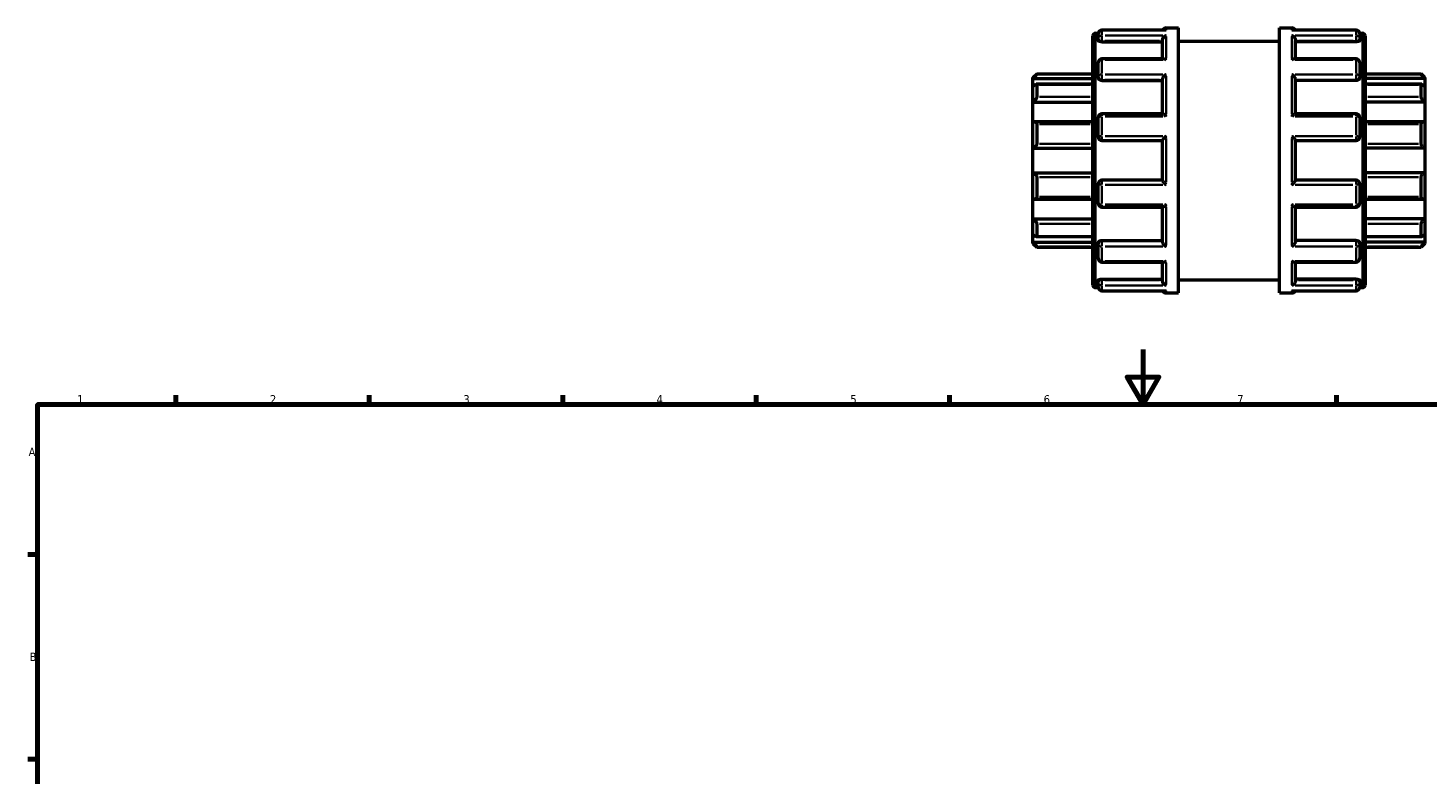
# Model space of a CAD drawing. Header units: millimetres. Extents: x 0 to 958, y -378 to 731.
# Tile 7 of 12: x 17 to 524, y 440 to 710. Entities that reach past the tile are written whole.
import ezdxf

# ---------------------------------------------------------------- set-up
doc = ezdxf.new("R2010")
doc.units = ezdxf.units.MM
for name, color, linetype, lineweight in [('Border (ANSI)', 7, 'Continuous', 70), ('Visible (ANSI)', 7, 'Continuous', 50), ('Visible Narrow (ANSI)', 7, 'Continuous', 35)]:
    doc.layers.add(name, color=color, linetype=linetype, lineweight=lineweight)
doc.styles.add('Note Text (ANSI)', font='tahoma.ttf')

# ---------------------------------------------------------------- blocks, each defined once
blk = doc.blocks.new('Borders Default Border')
at = {"layer": 'Border (ANSI)'}
for p, q in [((70.08, 574), (70.08, 577.45)), ((140.17, 574), (140.17, 577.45)), ((210.25, 574), (210.25, 577.45)), ((280.33, 574), (280.33, 577.45)), ((350.42, 574), (350.42, 577.45)), ((490.58, 574), (490.58, 577.45)), ((20, 519.75), (16.55, 519.75)), ((20, 445.5), (16.55, 445.5))]:
    blk.add_line(p, q, dxfattribs=at)
at = {"layer": 'Border (ANSI)', "flags": 128}
for points in [[(420.5, 594), (420.5, 574), (414.73, 584), (426.27, 584), (420.5, 574)], [(20, 20), (20, 574), (821, 574), (821, 20), (20, 20)]]:
    blk.add_lwpolyline(points, dxfattribs=at)
at = {"layer": 'Border (ANSI)', "char_height": 3.05, "attachment_point": 7, "style": 'Note Text (ANSI)'}
for s, insert in [('1', (34.35, 574.4)), ('2', (104.2, 574.4)), ('3', (174.26, 574.34)), ('4', (244.23, 574.4)), ('5', (314.48, 574.34)), ('6', (384.49, 574.34)), ('7', (454.6, 574.4)), ('A', (16.78, 555.35)), ('B', (17.15, 481.1))]:
    blk.add_mtext(s, dxfattribs=dict(at, insert=insert))

msp = doc.modelspace()

# ---------------------------------------------------------------- linework, layer by layer
at = {"layer": 'Visible (ANSI)'}
for p, q in [((428.839, 710.482), (433.323, 710.482)), ((433.323, 614.482), (433.323, 710.482)), ((469.923, 614.482), (469.923, 710.482)), ((469.923, 710.482), (474.408, 710.482)), ((402.323, 617.299), (402.323, 707.665)), ((403.22, 708.562), (404.26, 708.562)), ((404.243, 706.476), (404.243, 708.348)), ((404.243, 706.476), (404.243, 705.969)), ((428.596, 709.693), (405.589, 709.693)), ((405.589, 705.499), (427.493, 705.499)), ((427.493, 699.276), (427.493, 706.009)), ((433.323, 705.682), (469.923, 705.682)), ((497.658, 709.693), (474.651, 709.693)), ((475.753, 699.276), (475.753, 706.009)), ((497.658, 705.499), (475.753, 705.499)), ((498.986, 708.562), (500.026, 708.562)), ((499.003, 708.348), (499.003, 706.476)), ((499.003, 705.969), (499.003, 706.476)), ((500.923, 707.665), (500.923, 617.299)), ((404.243, 692.816), (404.243, 697.93)), ((427.973, 699.276), (405.589, 699.276)), ((497.658, 699.276), (475.273, 699.276)), ((499.003, 697.93), (499.003, 692.816)), ((380.623, 692.528), (381.969, 693.874)), ((380.623, 692.124), (380.623, 692.528)), ((380.623, 692.124), (402.323, 692.124)), ((380.623, 689.352), (380.623, 692.124)), ((402.323, 690.069), (381.805, 690.069)), ((381.969, 693.874), (381.969, 693.65)), ((381.969, 693.874), (402.323, 693.874)), ((381.969, 689.898), (381.969, 685.496)), ((404.243, 692.816), (404.243, 692.523)), ((405.589, 691.475), (427.493, 691.475)), ((427.493, 679.36), (427.493, 691.781)), ((475.753, 679.36), (475.753, 691.781)), ((497.658, 691.475), (475.753, 691.475)), ((499.003, 692.523), (499.003, 692.816)), ((500.923, 693.874), (521.278, 693.874)), ((522.623, 692.124), (500.923, 692.124)), ((521.441, 690.069), (500.923, 690.069)), ((521.278, 693.65), (521.278, 693.874)), ((522.623, 692.528), (521.278, 693.874)), ((521.278, 685.496), (521.278, 689.898)), ((522.623, 692.528), (522.623, 692.124)), ((522.623, 692.124), (522.623, 689.352)), ((380.623, 683.573), (380.623, 689.352)), ((522.623, 689.352), (522.623, 683.573)), ((380.623, 683.573), (402.323, 683.573)), ((380.623, 676.317), (380.623, 683.573)), ((522.623, 683.573), (500.923, 683.573)), ((522.623, 683.573), (522.623, 676.317)), ((380.623, 666.967), (380.623, 676.317)), ((402.323, 676.455), (381.213, 676.455)), ((381.969, 675.675), (381.969, 668.552)), ((404.243, 671.028), (404.243, 678.015)), ((427.576, 679.36), (405.589, 679.36)), ((497.658, 679.36), (475.67, 679.36)), ((499.003, 678.015), (499.003, 671.028)), ((522.034, 676.455), (500.923, 676.455)), ((521.278, 668.552), (521.278, 675.675)), ((522.623, 676.317), (522.623, 666.967)), ((405.589, 669.682), (427.493, 669.682)), ((427.493, 655.263), (427.493, 669.702)), ((475.753, 655.263), (475.753, 669.702)), ((475.753, 669.682), (497.658, 669.682)), ((380.623, 666.967), (402.323, 666.967)), ((380.623, 657.998), (380.623, 666.967)), ((522.623, 666.967), (500.923, 666.967)), ((522.623, 666.967), (522.623, 657.998)), ((380.623, 648.647), (380.623, 657.998)), ((380.623, 657.998), (402.323, 657.998)), ((381.969, 656.412), (381.969, 649.29)), ((427.493, 655.282), (405.589, 655.282)), ((497.658, 655.282), (475.753, 655.282)), ((522.623, 657.998), (500.923, 657.998)), ((521.278, 649.29), (521.278, 656.412)), ((522.623, 657.998), (522.623, 648.647)), ((404.243, 646.95), (404.243, 653.937)), ((499.003, 653.937), (499.003, 646.95)), ((380.623, 641.391), (380.623, 648.647)), ((381.213, 648.51), (402.323, 648.51)), ((405.589, 645.605), (427.576, 645.605)), ((427.493, 633.184), (427.493, 645.605)), ((475.67, 645.605), (497.658, 645.605)), ((475.753, 633.184), (475.753, 645.605)), ((500.923, 648.51), (522.034, 648.51)), ((522.623, 648.647), (522.623, 641.391)), ((380.623, 635.613), (380.623, 641.391)), ((380.623, 641.391), (402.323, 641.391)), ((381.969, 639.468), (381.969, 635.066)), ((522.623, 641.391), (500.923, 641.391)), ((521.278, 635.066), (521.278, 639.468)), ((522.623, 641.391), (522.623, 635.613)), ((380.623, 632.841), (380.623, 635.613)), ((381.805, 634.896), (402.323, 634.896)), ((500.923, 634.896), (521.441, 634.896)), ((522.623, 635.613), (522.623, 632.841)), ((380.623, 632.436), (380.623, 632.841)), ((380.623, 632.841), (402.323, 632.841)), ((380.623, 632.436), (381.969, 631.091)), ((381.969, 631.315), (381.969, 631.091)), ((381.969, 631.091), (402.323, 631.091)), ((404.243, 632.441), (404.243, 632.149)), ((404.243, 627.034), (404.243, 632.149)), ((405.589, 633.49), (427.493, 633.49)), ((497.658, 633.49), (475.753, 633.49)), ((499.003, 632.149), (499.003, 632.441)), ((499.003, 632.149), (499.003, 627.034)), ((522.623, 632.841), (500.923, 632.841)), ((500.923, 631.091), (521.278, 631.091)), ((522.623, 632.436), (521.278, 631.091)), ((521.278, 631.091), (521.278, 631.315)), ((522.623, 632.841), (522.623, 632.436)), ((405.589, 625.689), (427.973, 625.689)), ((427.493, 618.955), (427.493, 625.689)), ((475.273, 625.689), (497.658, 625.689)), ((475.753, 618.955), (475.753, 625.689)), ((404.243, 618.995), (404.243, 618.489)), ((405.589, 619.466), (427.493, 619.466)), ((433.323, 619.282), (469.923, 619.282)), ((497.658, 619.466), (475.753, 619.466)), ((499.003, 618.489), (499.003, 618.995)), ((403.22, 616.402), (404.26, 616.402)), ((404.243, 616.617), (404.243, 618.489)), ((405.589, 615.272), (428.596, 615.272)), ((428.839, 614.482), (433.323, 614.482)), ((469.923, 614.482), (474.408, 614.482)), ((474.651, 615.272), (497.658, 615.272)), ((498.986, 616.402), (500.026, 616.402)), ((499.003, 618.489), (499.003, 616.617))]:
    msp.add_line(p, q, dxfattribs=at)
for centre, radius, start, end in [((428.839, 709.137), 1.345, 90, 155.58536), ((474.408, 709.137), 1.345, 24.41464, 90), ((403.22, 707.665), 0.897, 90, 180), ((405.589, 708.348), 1.345, 90, 180), ((497.658, 708.348), 1.345, 0, 90), ((500.026, 707.665), 0.897, 0, 90), ((405.589, 697.93), 1.345, 90, 180), ((497.658, 697.93), 1.345, 0, 90), ((405.589, 678.015), 1.345, 90, 180), ((497.658, 678.015), 1.345, 0, 90), ((405.589, 671.028), 1.345, 180, 270), ((497.658, 671.028), 1.345, 270, 0), ((405.589, 653.937), 1.345, 90, 180), ((497.658, 653.937), 1.345, 0, 90), ((405.589, 646.95), 1.345, 180, 270), ((497.658, 646.95), 1.345, 270, 0), ((405.589, 627.034), 1.345, 180, 270), ((497.658, 627.034), 1.345, 270, 0), ((403.22, 617.299), 0.897, 180, 270), ((405.589, 616.617), 1.345, 180, 270), ((428.839, 615.828), 1.345, 204.41464, 270), ((474.408, 615.828), 1.345, 270, 335.58536), ((497.658, 616.617), 1.345, 270, 0), ((500.026, 617.299), 0.897, 270, 0)]:
    msp.add_arc(centre, radius, start, end, dxfattribs=at)
for points, knots in [([(405.589, 705.499), (405.42, 705.499), (405.24, 705.511), (404.91, 705.56), (404.759, 705.597), (404.519, 705.682), (404.415, 705.736), (404.277, 705.851), (404.243, 705.912), (404.243, 705.969)], [0, 0, 0, 0, 0.05062347, 0.05062347, 0.10124694, 0.10124694, 0.15275812, 0.15275812, 0.20426931, 0.20426931, 0.20426931, 0.20426931]), ([(427.493, 706.009), (427.493, 706.128), (427.511, 706.249), (427.582, 706.51), (427.638, 706.644), (427.798, 706.935), (427.91, 707.084), (428.15, 707.337), (428.279, 707.445), (428.548, 707.623), (428.691, 707.694), (428.835, 707.743), (428.837, 707.744), (428.839, 707.744)], [0, 0, 0, 0, 0.03782508, 0.03782508, 0.08121526, 0.08121526, 0.13901375, 0.13901375, 0.19629094, 0.19629094, 0.25644089, 0.25644089, 0.2571724, 0.2571724, 0.2571724, 0.2571724]), ([(428.839, 709.67), (428.837, 709.671), (428.835, 709.671), (428.754, 709.686), (428.674, 709.693), (428.596, 709.693)], [-0.00073855, -0.00073855, -0.00073855, -0.00073855, 0, 0, 0.033907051, 0.033907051, 0.033907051, 0.033907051]), ([(474.651, 709.693), (474.572, 709.693), (474.492, 709.686), (474.411, 709.671), (474.41, 709.671), (474.408, 709.67)], [0.222858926, 0.222858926, 0.222858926, 0.222858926, 0.256440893, 0.256440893, 0.257172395, 0.257172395, 0.257172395, 0.257172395]), ([(474.408, 707.744), (474.41, 707.744), (474.411, 707.743), (474.553, 707.695), (474.694, 707.625), (474.96, 707.451), (475.087, 707.346), (475.327, 707.095), (475.441, 706.947), (475.603, 706.655), (475.661, 706.52), (475.734, 706.259), (475.752, 706.137), (475.753, 706.015), (475.753, 706.012), (475.753, 706.009)], [-0.00073855, -0.00073855, -0.00073855, -0.00073855, 0, 0, 0.05978216, 0.05978216, 0.116791, 0.116791, 0.17564226, 0.17564226, 0.21970399, 0.21970399, 0.25793201, 0.25793201, 0.25889976, 0.25889976, 0.25889976, 0.25889976]), ([(499.003, 705.969), (499.003, 705.912), (498.97, 705.851), (498.832, 705.736), (498.727, 705.682), (498.488, 705.597), (498.337, 705.56), (498.007, 705.511), (497.827, 705.499), (497.658, 705.499)], [0.20476676, 0.20476676, 0.20476676, 0.20476676, 0.25627794, 0.25627794, 0.30778913, 0.30778913, 0.3584126, 0.3584126, 0.40903606, 0.40903606, 0.40903606, 0.40903606]), ([(428.839, 698.952), (428.837, 698.954), (428.835, 698.955), (428.694, 699.048), (428.553, 699.123), (428.287, 699.229), (428.16, 699.263), (428.019, 699.275), (427.996, 699.276), (427.973, 699.276)], [-0.00073855, -0.00073855, -0.00073855, -0.00073855, 0, 0, 0.05978216, 0.05978216, 0.116791, 0.116791, 0.12791947, 0.12791947, 0.12791947, 0.12791947]), ([(475.273, 699.276), (475.254, 699.276), (475.235, 699.275), (475.097, 699.265), (474.968, 699.232), (474.698, 699.125), (474.555, 699.049), (474.411, 698.955), (474.41, 698.954), (474.408, 698.952)], [0.1297437, 0.1297437, 0.1297437, 0.1297437, 0.13901375, 0.13901375, 0.19629094, 0.19629094, 0.25644089, 0.25644089, 0.2571724, 0.2571724, 0.2571724, 0.2571724]), ([(381.969, 693.65), (381.969, 693.638), (381.959, 693.617), (381.92, 693.554), (381.891, 693.514), (381.782, 693.371), (381.678, 693.246), (381.435, 692.969), (381.274, 692.793), (380.946, 692.447), (380.779, 692.278), (380.623, 692.124)], [0.25368566, 0.25368566, 0.25368566, 0.25368566, 0.28229614, 0.28229614, 0.31090662, 0.31090662, 0.36812759, 0.36812759, 0.43774945, 0.43774945, 0.5031309, 0.5031309, 0.5031309, 0.5031309]), ([(380.623, 689.352), (380.779, 689.49), (380.946, 689.625), (381.274, 689.858), (381.435, 689.953), (381.678, 690.055), (381.782, 690.079), (381.891, 690.056), (381.92, 690.038), (381.959, 689.982), (381.969, 689.945), (381.969, 689.898)], [0.48373595, 0.48373595, 0.48373595, 0.48373595, 0.5491174, 0.5491174, 0.61873927, 0.61873927, 0.67596023, 0.67596023, 0.70457072, 0.70457072, 0.7331812, 0.7331812, 0.7331812, 0.7331812]), ([(405.589, 691.475), (405.42, 691.475), (405.24, 691.501), (404.91, 691.609), (404.759, 691.689), (404.519, 691.876), (404.415, 691.995), (404.277, 692.253), (404.243, 692.393), (404.243, 692.523)], [0, 0, 0, 0, 0.05062347, 0.05062347, 0.10124694, 0.10124694, 0.15275812, 0.15275812, 0.20426931, 0.20426931, 0.20426931, 0.20426931]), ([(427.493, 691.781), (427.493, 691.861), (427.511, 691.954), (427.582, 692.169), (427.638, 692.291), (427.798, 692.576), (427.91, 692.737), (428.15, 693.04), (428.279, 693.183), (428.548, 693.451), (428.691, 693.576), (428.835, 693.688), (428.837, 693.689), (428.839, 693.69)], [0, 0, 0, 0, 0.03782508, 0.03782508, 0.08121526, 0.08121526, 0.13901375, 0.13901375, 0.19629094, 0.19629094, 0.25644089, 0.25644089, 0.2571724, 0.2571724, 0.2571724, 0.2571724]), ([(474.408, 693.69), (474.41, 693.689), (474.411, 693.688), (474.553, 693.578), (474.694, 693.455), (474.96, 693.191), (475.087, 693.051), (475.327, 692.75), (475.441, 692.588), (475.603, 692.301), (475.661, 692.178), (475.734, 691.961), (475.752, 691.868), (475.753, 691.785), (475.753, 691.783), (475.753, 691.781)], [-0.00073855, -0.00073855, -0.00073855, -0.00073855, 0, 0, 0.05978216, 0.05978216, 0.116791, 0.116791, 0.17564226, 0.17564226, 0.21970399, 0.21970399, 0.25793201, 0.25793201, 0.25889976, 0.25889976, 0.25889976, 0.25889976]), ([(499.003, 692.523), (499.003, 692.393), (498.97, 692.253), (498.832, 691.995), (498.727, 691.876), (498.488, 691.689), (498.337, 691.609), (498.007, 691.501), (497.827, 691.475), (497.658, 691.475)], [0.20476727, 0.20476727, 0.20476727, 0.20476727, 0.25627845, 0.25627845, 0.30778964, 0.30778964, 0.35841311, 0.35841311, 0.40903657, 0.40903657, 0.40903657, 0.40903657]), ([(522.623, 692.124), (522.468, 692.278), (522.301, 692.447), (521.972, 692.793), (521.811, 692.969), (521.569, 693.246), (521.464, 693.371), (521.355, 693.514), (521.326, 693.554), (521.288, 693.617), (521.278, 693.638), (521.278, 693.65)], [0.48373595, 0.48373595, 0.48373595, 0.48373595, 0.5491174, 0.5491174, 0.61873927, 0.61873927, 0.67596023, 0.67596023, 0.70457072, 0.70457072, 0.7331812, 0.7331812, 0.7331812, 0.7331812]), ([(521.278, 689.898), (521.278, 689.945), (521.288, 689.982), (521.326, 690.038), (521.355, 690.056), (521.464, 690.079), (521.569, 690.055), (521.811, 689.953), (521.972, 689.858), (522.301, 689.625), (522.468, 689.49), (522.623, 689.352)], [0.25368566, 0.25368566, 0.25368566, 0.25368566, 0.28229614, 0.28229614, 0.31090662, 0.31090662, 0.36812759, 0.36812759, 0.43774945, 0.43774945, 0.5031309, 0.5031309, 0.5031309, 0.5031309]), ([(381.969, 685.496), (381.969, 685.431), (381.959, 685.359), (381.92, 685.202), (381.891, 685.119), (381.782, 684.864), (381.678, 684.687), (381.435, 684.34), (381.274, 684.151), (380.946, 683.825), (380.779, 683.685), (380.623, 683.573)], [0.25368566, 0.25368566, 0.25368566, 0.25368566, 0.28229614, 0.28229614, 0.31090662, 0.31090662, 0.36812759, 0.36812759, 0.43774945, 0.43774945, 0.5031309, 0.5031309, 0.5031309, 0.5031309]), ([(522.623, 683.573), (522.468, 683.685), (522.301, 683.825), (521.972, 684.151), (521.811, 684.34), (521.569, 684.687), (521.464, 684.864), (521.355, 685.119), (521.326, 685.202), (521.288, 685.359), (521.278, 685.431), (521.278, 685.496)], [0.48373595, 0.48373595, 0.48373595, 0.48373595, 0.5491174, 0.5491174, 0.61873927, 0.61873927, 0.67596023, 0.67596023, 0.70457072, 0.70457072, 0.7331812, 0.7331812, 0.7331812, 0.7331812]), ([(380.623, 676.317), (380.779, 676.386), (380.946, 676.434), (381.274, 676.466), (381.435, 676.444), (381.678, 676.332), (381.782, 676.247), (381.891, 676.066), (381.92, 675.996), (381.959, 675.844), (381.969, 675.761), (381.969, 675.675)], [0.48373595, 0.48373595, 0.48373595, 0.48373595, 0.5491174, 0.5491174, 0.61873927, 0.61873927, 0.67596023, 0.67596023, 0.70457072, 0.70457072, 0.7331812, 0.7331812, 0.7331812, 0.7331812]), ([(428.839, 678.462), (428.837, 678.464), (428.835, 678.466), (428.694, 678.601), (428.553, 678.728), (428.287, 678.952), (428.16, 679.051), (427.92, 679.218), (427.806, 679.286), (427.659, 679.347), (427.613, 679.36), (427.576, 679.36)], [-0.00073855, -0.00073855, -0.00073855, -0.00073855, 0, 0, 0.05978216, 0.05978216, 0.116791, 0.116791, 0.17564226, 0.17564226, 0.20963289, 0.20963289, 0.20963289, 0.20963289]), ([(475.67, 679.36), (475.635, 679.36), (475.591, 679.348), (475.448, 679.29), (475.336, 679.224), (475.097, 679.059), (474.968, 678.958), (474.698, 678.732), (474.555, 678.603), (474.411, 678.466), (474.41, 678.464), (474.408, 678.462)], [0.04880539, 0.04880539, 0.04880539, 0.04880539, 0.08121526, 0.08121526, 0.13901375, 0.13901375, 0.19629094, 0.19629094, 0.25644089, 0.25644089, 0.2571724, 0.2571724, 0.2571724, 0.2571724]), ([(521.278, 675.675), (521.278, 675.761), (521.288, 675.844), (521.326, 675.996), (521.355, 676.066), (521.464, 676.247), (521.569, 676.332), (521.811, 676.444), (521.972, 676.466), (522.301, 676.434), (522.468, 676.386), (522.623, 676.317)], [0.25368566, 0.25368566, 0.25368566, 0.25368566, 0.28229614, 0.28229614, 0.31090662, 0.31090662, 0.36812759, 0.36812759, 0.43774945, 0.43774945, 0.5031309, 0.5031309, 0.5031309, 0.5031309]), ([(427.493, 669.702), (427.493, 669.723), (427.511, 669.761), (427.582, 669.874), (427.638, 669.951), (427.798, 670.153), (427.91, 670.284), (428.15, 670.554), (428.279, 670.695), (428.548, 670.98), (428.691, 671.127), (428.835, 671.271), (428.837, 671.272), (428.839, 671.274)], [0, 0, 0, 0, 0.03782508, 0.03782508, 0.08121526, 0.08121526, 0.13901375, 0.13901375, 0.19629094, 0.19629094, 0.25644089, 0.25644089, 0.2571724, 0.2571724, 0.2571724, 0.2571724]), ([(474.408, 671.274), (474.41, 671.272), (474.411, 671.271), (474.553, 671.129), (474.694, 670.985), (474.96, 670.704), (475.087, 670.565), (475.327, 670.295), (475.441, 670.162), (475.603, 669.957), (475.661, 669.879), (475.734, 669.765), (475.752, 669.726), (475.753, 669.703), (475.753, 669.702), (475.753, 669.702)], [-0.00073855, -0.00073855, -0.00073855, -0.00073855, 0, 0, 0.05978216, 0.05978216, 0.116791, 0.116791, 0.17564226, 0.17564226, 0.21970399, 0.21970399, 0.25793201, 0.25793201, 0.25889976, 0.25889976, 0.25889976, 0.25889976]), ([(381.969, 668.552), (381.969, 668.459), (381.959, 668.363), (381.92, 668.172), (381.891, 668.078), (381.782, 667.808), (381.678, 667.646), (381.435, 667.363), (381.274, 667.232), (380.946, 667.05), (380.779, 666.993), (380.623, 666.967)], [0.25368566, 0.25368566, 0.25368566, 0.25368566, 0.28229614, 0.28229614, 0.31090662, 0.31090662, 0.36812759, 0.36812759, 0.43774945, 0.43774945, 0.5031309, 0.5031309, 0.5031309, 0.5031309]), ([(522.623, 666.967), (522.468, 666.993), (522.301, 667.05), (521.972, 667.232), (521.811, 667.363), (521.569, 667.646), (521.464, 667.808), (521.355, 668.078), (521.326, 668.172), (521.288, 668.363), (521.278, 668.459), (521.278, 668.552)], [0.48373595, 0.48373595, 0.48373595, 0.48373595, 0.5491174, 0.5491174, 0.61873927, 0.61873927, 0.67596023, 0.67596023, 0.70457072, 0.70457072, 0.7331812, 0.7331812, 0.7331812, 0.7331812]), ([(380.623, 657.998), (380.779, 657.971), (380.946, 657.915), (381.274, 657.732), (381.435, 657.602), (381.678, 657.319), (381.782, 657.157), (381.891, 656.887), (381.92, 656.793), (381.959, 656.602), (381.969, 656.506), (381.969, 656.412)], [0.48373595, 0.48373595, 0.48373595, 0.48373595, 0.5491174, 0.5491174, 0.61873927, 0.61873927, 0.67596023, 0.67596023, 0.70457072, 0.70457072, 0.7331812, 0.7331812, 0.7331812, 0.7331812]), ([(428.839, 653.691), (428.837, 653.692), (428.835, 653.694), (428.694, 653.835), (428.553, 653.98), (428.287, 654.261), (428.16, 654.399), (427.92, 654.67), (427.806, 654.803), (427.643, 655.007), (427.586, 655.085), (427.513, 655.2), (427.494, 655.239), (427.493, 655.262), (427.493, 655.262), (427.493, 655.263)], [-0.00073855, -0.00073855, -0.00073855, -0.00073855, 0, 0, 0.05978216, 0.05978216, 0.116791, 0.116791, 0.17564226, 0.17564226, 0.21970399, 0.21970399, 0.25793201, 0.25793201, 0.25889976, 0.25889976, 0.25889976, 0.25889976]), ([(475.753, 655.263), (475.753, 655.242), (475.736, 655.203), (475.665, 655.091), (475.608, 655.014), (475.448, 654.812), (475.336, 654.68), (475.097, 654.41), (474.968, 654.27), (474.698, 653.984), (474.555, 653.838), (474.411, 653.694), (474.41, 653.692), (474.408, 653.691)], [0, 0, 0, 0, 0.03782508, 0.03782508, 0.08121526, 0.08121526, 0.13901375, 0.13901375, 0.19629094, 0.19629094, 0.25644089, 0.25644089, 0.2571724, 0.2571724, 0.2571724, 0.2571724]), ([(521.278, 656.412), (521.278, 656.506), (521.288, 656.602), (521.326, 656.793), (521.355, 656.887), (521.464, 657.157), (521.569, 657.319), (521.811, 657.602), (521.972, 657.732), (522.301, 657.915), (522.468, 657.971), (522.623, 657.998)], [0.25368566, 0.25368566, 0.25368566, 0.25368566, 0.28229614, 0.28229614, 0.31090662, 0.31090662, 0.36812759, 0.36812759, 0.43774945, 0.43774945, 0.5031309, 0.5031309, 0.5031309, 0.5031309]), ([(381.969, 649.29), (381.969, 649.203), (381.959, 649.12), (381.92, 648.968), (381.891, 648.899), (381.782, 648.718), (381.678, 648.633), (381.435, 648.521), (381.274, 648.499), (380.946, 648.53), (380.779, 648.579), (380.623, 648.647)], [0.25368566, 0.25368566, 0.25368566, 0.25368566, 0.28229614, 0.28229614, 0.31090662, 0.31090662, 0.36812759, 0.36812759, 0.43774945, 0.43774945, 0.5031309, 0.5031309, 0.5031309, 0.5031309]), ([(522.623, 648.647), (522.468, 648.579), (522.301, 648.53), (521.972, 648.499), (521.811, 648.521), (521.569, 648.633), (521.464, 648.718), (521.355, 648.899), (521.326, 648.968), (521.288, 649.12), (521.278, 649.203), (521.278, 649.29)], [0.48373595, 0.48373595, 0.48373595, 0.48373595, 0.5491174, 0.5491174, 0.61873927, 0.61873927, 0.67596023, 0.67596023, 0.70457072, 0.70457072, 0.7331812, 0.7331812, 0.7331812, 0.7331812]), ([(427.576, 645.605), (427.611, 645.605), (427.656, 645.616), (427.798, 645.674), (427.91, 645.74), (428.15, 645.906), (428.279, 646.006), (428.548, 646.233), (428.691, 646.362), (428.835, 646.499), (428.837, 646.501), (428.839, 646.502)], [0.04880539, 0.04880539, 0.04880539, 0.04880539, 0.08121526, 0.08121526, 0.13901375, 0.13901375, 0.19629094, 0.19629094, 0.25644089, 0.25644089, 0.2571724, 0.2571724, 0.2571724, 0.2571724]), ([(474.408, 646.502), (474.41, 646.501), (474.411, 646.499), (474.553, 646.364), (474.694, 646.237), (474.96, 646.013), (475.087, 645.914), (475.327, 645.746), (475.441, 645.678), (475.587, 645.617), (475.634, 645.605), (475.67, 645.605)], [-0.00073855, -0.00073855, -0.00073855, -0.00073855, 0, 0, 0.05978216, 0.05978216, 0.116791, 0.116791, 0.17564226, 0.17564226, 0.20963289, 0.20963289, 0.20963289, 0.20963289]), ([(380.623, 641.391), (380.779, 641.28), (380.946, 641.14), (381.274, 640.814), (381.435, 640.624), (381.678, 640.278), (381.782, 640.101), (381.891, 639.846), (381.92, 639.762), (381.959, 639.606), (381.969, 639.533), (381.969, 639.468)], [0.48373595, 0.48373595, 0.48373595, 0.48373595, 0.5491174, 0.5491174, 0.61873927, 0.61873927, 0.67596023, 0.67596023, 0.70457072, 0.70457072, 0.7331812, 0.7331812, 0.7331812, 0.7331812]), ([(521.278, 639.468), (521.278, 639.533), (521.288, 639.606), (521.326, 639.762), (521.355, 639.846), (521.464, 640.101), (521.569, 640.278), (521.811, 640.624), (521.972, 640.814), (522.301, 641.14), (522.468, 641.28), (522.623, 641.391)], [0.25368566, 0.25368566, 0.25368566, 0.25368566, 0.28229614, 0.28229614, 0.31090662, 0.31090662, 0.36812759, 0.36812759, 0.43774945, 0.43774945, 0.5031309, 0.5031309, 0.5031309, 0.5031309]), ([(381.969, 635.066), (381.969, 635.02), (381.959, 634.982), (381.92, 634.927), (381.891, 634.909), (381.782, 634.885), (381.678, 634.91), (381.435, 635.012), (381.274, 635.107), (380.946, 635.34), (380.779, 635.475), (380.623, 635.613)], [0.25368566, 0.25368566, 0.25368566, 0.25368566, 0.28229614, 0.28229614, 0.31090662, 0.31090662, 0.36812759, 0.36812759, 0.43774945, 0.43774945, 0.5031309, 0.5031309, 0.5031309, 0.5031309]), ([(522.623, 635.613), (522.468, 635.475), (522.301, 635.34), (521.972, 635.107), (521.811, 635.012), (521.569, 634.91), (521.464, 634.885), (521.355, 634.909), (521.326, 634.927), (521.288, 634.982), (521.278, 635.02), (521.278, 635.066)], [0.48373595, 0.48373595, 0.48373595, 0.48373595, 0.5491174, 0.5491174, 0.61873927, 0.61873927, 0.67596023, 0.67596023, 0.70457072, 0.70457072, 0.7331812, 0.7331812, 0.7331812, 0.7331812]), ([(380.623, 632.841), (380.779, 632.687), (380.946, 632.517), (381.274, 632.171), (381.435, 631.996), (381.678, 631.719), (381.782, 631.594), (381.891, 631.451), (381.92, 631.41), (381.959, 631.348), (381.969, 631.326), (381.969, 631.315)], [0.48373595, 0.48373595, 0.48373595, 0.48373595, 0.5491174, 0.5491174, 0.61873927, 0.61873927, 0.67596023, 0.67596023, 0.70457072, 0.70457072, 0.7331812, 0.7331812, 0.7331812, 0.7331812]), ([(404.243, 632.441), (404.243, 632.572), (404.277, 632.711), (404.415, 632.97), (404.519, 633.089), (404.759, 633.275), (404.91, 633.356), (405.24, 633.463), (405.42, 633.49), (405.589, 633.49)], [-0.20426931, -0.20426931, -0.20426931, -0.20426931, -0.15275812, -0.15275812, -0.10124694, -0.10124694, -0.05062347, -0.05062347, 0, 0, 0, 0]), ([(428.839, 631.274), (428.837, 631.276), (428.835, 631.277), (428.694, 631.387), (428.553, 631.51), (428.287, 631.773), (428.16, 631.914), (427.92, 632.214), (427.806, 632.377), (427.643, 632.664), (427.586, 632.786), (427.513, 633.003), (427.494, 633.096), (427.493, 633.18), (427.493, 633.182), (427.493, 633.184)], [-0.00073855, -0.00073855, -0.00073855, -0.00073855, 0, 0, 0.05978216, 0.05978216, 0.116791, 0.116791, 0.17564226, 0.17564226, 0.21970399, 0.21970399, 0.25793201, 0.25793201, 0.25889976, 0.25889976, 0.25889976, 0.25889976]), ([(475.753, 633.184), (475.753, 633.103), (475.736, 633.011), (475.665, 632.795), (475.608, 632.673), (475.448, 632.389), (475.336, 632.227), (475.097, 631.925), (474.968, 631.782), (474.698, 631.514), (474.555, 631.388), (474.411, 631.277), (474.41, 631.276), (474.408, 631.274)], [0, 0, 0, 0, 0.03782508, 0.03782508, 0.08121526, 0.08121526, 0.13901375, 0.13901375, 0.19629094, 0.19629094, 0.25644089, 0.25644089, 0.2571724, 0.2571724, 0.2571724, 0.2571724]), ([(497.658, 633.49), (497.827, 633.49), (498.007, 633.463), (498.337, 633.356), (498.488, 633.275), (498.727, 633.089), (498.832, 632.97), (498.97, 632.711), (499.003, 632.572), (499.003, 632.441)], [0.40903657, 0.40903657, 0.40903657, 0.40903657, 0.45966004, 0.45966004, 0.51028351, 0.51028351, 0.56179469, 0.56179469, 0.61330588, 0.61330588, 0.61330588, 0.61330588]), ([(521.278, 631.315), (521.278, 631.326), (521.288, 631.348), (521.326, 631.41), (521.355, 631.451), (521.464, 631.594), (521.569, 631.719), (521.811, 631.996), (521.972, 632.171), (522.301, 632.517), (522.468, 632.687), (522.623, 632.841)], [0.25368566, 0.25368566, 0.25368566, 0.25368566, 0.28229614, 0.28229614, 0.31090662, 0.31090662, 0.36812759, 0.36812759, 0.43774945, 0.43774945, 0.5031309, 0.5031309, 0.5031309, 0.5031309]), ([(427.973, 625.689), (427.992, 625.689), (428.011, 625.69), (428.15, 625.699), (428.279, 625.733), (428.548, 625.839), (428.691, 625.916), (428.835, 626.01), (428.837, 626.011), (428.839, 626.012)], [0.1297437, 0.1297437, 0.1297437, 0.1297437, 0.13901375, 0.13901375, 0.19629094, 0.19629094, 0.25644089, 0.25644089, 0.2571724, 0.2571724, 0.2571724, 0.2571724]), ([(474.408, 626.012), (474.41, 626.011), (474.411, 626.01), (474.553, 625.917), (474.694, 625.842), (474.96, 625.735), (475.087, 625.702), (475.228, 625.69), (475.251, 625.689), (475.273, 625.689)], [-0.00073855, -0.00073855, -0.00073855, -0.00073855, 0, 0, 0.05978216, 0.05978216, 0.116791, 0.116791, 0.12791947, 0.12791947, 0.12791947, 0.12791947]), ([(404.243, 618.995), (404.243, 619.052), (404.277, 619.114), (404.415, 619.229), (404.519, 619.283), (404.759, 619.367), (404.91, 619.404), (405.24, 619.454), (405.42, 619.466), (405.589, 619.466)], [-0.20426931, -0.20426931, -0.20426931, -0.20426931, -0.15275812, -0.15275812, -0.10124694, -0.10124694, -0.05062347, -0.05062347, 0, 0, 0, 0]), ([(428.839, 617.22), (428.837, 617.221), (428.835, 617.222), (428.694, 617.27), (428.553, 617.339), (428.287, 617.514), (428.16, 617.619), (427.92, 617.869), (427.806, 618.018), (427.643, 618.31), (427.586, 618.444), (427.513, 618.706), (427.494, 618.827), (427.493, 618.949), (427.493, 618.952), (427.493, 618.955)], [-0.00073855, -0.00073855, -0.00073855, -0.00073855, 0, 0, 0.05978216, 0.05978216, 0.116791, 0.116791, 0.17564226, 0.17564226, 0.21970399, 0.21970399, 0.25793201, 0.25793201, 0.25889976, 0.25889976, 0.25889976, 0.25889976]), ([(475.753, 618.955), (475.753, 618.837), (475.736, 618.715), (475.665, 618.454), (475.608, 618.32), (475.448, 618.029), (475.336, 617.881), (475.097, 617.627), (474.968, 617.52), (474.698, 617.341), (474.555, 617.271), (474.411, 617.222), (474.41, 617.221), (474.408, 617.22)], [0, 0, 0, 0, 0.03782508, 0.03782508, 0.08121526, 0.08121526, 0.13901375, 0.13901375, 0.19629094, 0.19629094, 0.25644089, 0.25644089, 0.2571724, 0.2571724, 0.2571724, 0.2571724]), ([(497.658, 619.466), (497.827, 619.466), (498.007, 619.454), (498.337, 619.404), (498.488, 619.367), (498.727, 619.283), (498.832, 619.229), (498.97, 619.114), (499.003, 619.052), (499.003, 618.995)], [0.40903606, 0.40903606, 0.40903606, 0.40903606, 0.45965953, 0.45965953, 0.510283, 0.510283, 0.56179418, 0.56179418, 0.61330537, 0.61330537, 0.61330537, 0.61330537]), ([(428.596, 615.272), (428.674, 615.272), (428.754, 615.279), (428.835, 615.294), (428.837, 615.294), (428.839, 615.294)], [0.222858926, 0.222858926, 0.222858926, 0.222858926, 0.256440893, 0.256440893, 0.257172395, 0.257172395, 0.257172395, 0.257172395]), ([(474.408, 615.294), (474.41, 615.294), (474.411, 615.294), (474.492, 615.279), (474.572, 615.272), (474.651, 615.272)], [-0.00073855, -0.00073855, -0.00073855, -0.00073855, 0, 0, 0.033907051, 0.033907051, 0.033907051, 0.033907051])]:
    msp.add_open_spline(points, degree=3, knots=knots, dxfattribs=at)
at = {"layer": 'Visible Narrow (ANSI)'}
for p, q in [((428.839, 710.48), (428.839, 709.749)), ((474.408, 709.749), (474.408, 710.48)), ((403.22, 707.995), (403.22, 616.97)), ((405.589, 709.673), (405.589, 709.693)), ((405.589, 709.601), (405.589, 707.867)), ((405.589, 705.908), (405.589, 707.7)), ((405.589, 705.514), (405.589, 705.788)), ((406.684, 705.803), (426.398, 705.803)), ((406.751, 709.67), (427.676, 709.67)), ((427.676, 707.744), (406.751, 707.744)), ((428.839, 707.442), (428.839, 699.521)), ((474.408, 699.521), (474.408, 707.442)), ((475.57, 709.67), (496.495, 709.67)), ((496.495, 707.744), (475.57, 707.744)), ((476.848, 705.803), (496.563, 705.803)), ((497.658, 709.693), (497.658, 709.673)), ((497.658, 707.867), (497.658, 709.601)), ((497.658, 707.7), (497.658, 705.908)), ((497.658, 705.788), (497.658, 705.514)), ((500.026, 616.97), (500.026, 707.995)), ((405.589, 698.983), (405.589, 699.275)), ((405.589, 698.709), (405.589, 693.972)), ((406.751, 698.952), (427.676, 698.952)), ((475.57, 698.952), (496.495, 698.952)), ((497.658, 699.275), (497.658, 698.983)), ((497.658, 693.972), (497.658, 698.709)), ((401.306, 693.65), (382.986, 693.65)), ((382.986, 689.898), (401.306, 689.898)), ((405.589, 691.714), (405.589, 693.597)), ((405.589, 691.484), (405.589, 691.642)), ((406.684, 691.65), (426.398, 691.65)), ((427.676, 693.69), (406.751, 693.69)), ((428.839, 693.013), (428.839, 679.293)), ((474.408, 679.293), (474.408, 693.013)), ((496.495, 693.69), (475.57, 693.69)), ((476.848, 691.65), (496.563, 691.65)), ((497.658, 693.597), (497.658, 691.714)), ((497.658, 691.642), (497.658, 691.484)), ((520.26, 693.65), (501.941, 693.65)), ((501.941, 689.898), (520.26, 689.898)), ((401.306, 685.496), (382.986, 685.496)), ((520.26, 685.496), (501.941, 685.496)), ((382.986, 675.675), (401.306, 675.675)), ((405.589, 678.54), (405.589, 679.357)), ((405.589, 678.111), (405.589, 671.64)), ((406.751, 678.462), (427.676, 678.462)), ((475.57, 678.462), (496.495, 678.462)), ((497.658, 679.357), (497.658, 678.54)), ((497.658, 671.64), (497.658, 678.111)), ((501.941, 675.675), (520.26, 675.675)), ((405.589, 669.688), (405.589, 671.157)), ((427.676, 671.274), (406.751, 671.274)), ((428.839, 670.403), (428.839, 654.561)), ((474.408, 654.561), (474.408, 670.403)), ((496.495, 671.274), (475.57, 671.274)), ((497.658, 671.157), (497.658, 669.688)), ((401.306, 668.552), (382.986, 668.552)), ((520.26, 668.552), (501.941, 668.552)), ((382.986, 656.412), (401.306, 656.412)), ((405.589, 653.807), (405.589, 655.277)), ((497.658, 655.277), (497.658, 653.807)), ((501.941, 656.412), (520.26, 656.412)), ((401.306, 649.29), (382.986, 649.29)), ((405.589, 653.325), (405.589, 646.854)), ((406.751, 653.691), (427.676, 653.691)), ((475.57, 653.691), (496.495, 653.691)), ((497.658, 646.854), (497.658, 653.325)), ((520.26, 649.29), (501.941, 649.29)), ((405.589, 645.607), (405.589, 646.425)), ((427.676, 646.502), (406.751, 646.502)), ((428.839, 645.671), (428.839, 631.951)), ((474.408, 631.951), (474.408, 645.671)), ((496.495, 646.502), (475.57, 646.502)), ((497.658, 646.425), (497.658, 645.607)), ((382.986, 639.468), (401.306, 639.468)), ((501.941, 639.468), (520.26, 639.468)), ((401.306, 635.066), (382.986, 635.066)), ((520.26, 635.066), (501.941, 635.066)), ((382.986, 631.315), (401.306, 631.315)), ((405.589, 633.323), (405.589, 633.481)), ((405.589, 631.367), (405.589, 633.251)), ((405.589, 630.992), (405.589, 626.255)), ((426.398, 633.314), (406.684, 633.314)), ((406.751, 631.274), (427.676, 631.274)), ((475.57, 631.274), (496.495, 631.274)), ((496.563, 633.314), (476.848, 633.314)), ((497.658, 633.481), (497.658, 633.323)), ((497.658, 633.251), (497.658, 631.367)), ((497.658, 626.255), (497.658, 630.992)), ((501.941, 631.315), (520.26, 631.315)), ((405.589, 625.69), (405.589, 625.982)), ((427.676, 626.012), (406.751, 626.012)), ((428.839, 625.444), (428.839, 617.522)), ((474.408, 617.522), (474.408, 625.444)), ((496.495, 626.012), (475.57, 626.012)), ((497.658, 625.982), (497.658, 625.69)), ((405.589, 619.177), (405.589, 619.451)), ((405.589, 617.265), (405.589, 619.057)), ((426.398, 619.162), (406.684, 619.162)), ((496.563, 619.162), (476.848, 619.162)), ((497.658, 619.451), (497.658, 619.177)), ((497.658, 619.057), (497.658, 617.265)), ((405.589, 617.098), (405.589, 615.364)), ((405.589, 615.272), (405.589, 615.292)), ((406.751, 617.22), (427.676, 617.22)), ((427.676, 615.294), (406.751, 615.294)), ((428.839, 615.215), (428.839, 614.484)), ((474.408, 614.484), (474.408, 615.215)), ((475.57, 617.22), (496.495, 617.22)), ((496.495, 615.294), (475.57, 615.294)), ((497.658, 615.364), (497.658, 617.098)), ((497.658, 615.292), (497.658, 615.272))]:
    msp.add_line(p, q, dxfattribs=at)
for centre, major_axis, ratio, start_param, end_param in [((405.589, 708.348), (-1.345, 0), 0.9830828, 4.7909288, 6.2046455), ((405.589, 706.476), (-1.345, 0), 0.9429556, 4.7909288, 6.2046455), ((405.589, 706.476), (-1.345, 0), 0.5, 0.0785398, 1.4922565), ((497.658, 708.348), (1.345, 0), 0.9830828, 0.0785398, 1.4922565), ((497.658, 706.476), (1.345, 0), 0.9429556, 0.0785398, 1.4922565), ((497.658, 706.476), (1.345, 0), 0.5, 4.7909288, 6.2046455), ((405.589, 697.93), (-1.345, 0), 0.7597938, 4.7909288, 6.2046455), ((497.658, 697.93), (1.345, 0), 0.7597938, 0.0785398, 1.4922565), ((405.589, 692.816), (-1.345, 0), 0.6501642, 4.7909288, 6.2046455), ((405.589, 692.816), (-1.345, 0), 0.8660254, 0.0785398, 1.4922565), ((497.658, 692.816), (1.345, 0), 0.6501642, 0.0785398, 1.4922565), ((497.658, 692.816), (1.345, 0), 0.8660254, 4.7909288, 6.2046455), ((405.589, 678.015), (-1.345, 0), 0.3329186, 4.7909288, 6.2046455), ((497.658, 678.015), (1.345, 0), 0.3329186, 0.0785398, 1.4922565), ((405.589, 671.028), (-1.345, 0), 0.1831618, 4.7909288, 6.2046455), ((497.658, 671.028), (1.345, 0), 0.1831618, 0.0785398, 1.4922565), ((405.589, 653.937), (-1.345, 0), 0.1831618, 0.0785398, 1.4922565), ((497.658, 653.937), (1.345, 0), 0.1831618, 4.7909288, 6.2046455), ((405.589, 646.95), (-1.345, 0), 0.3329186, 0.0785398, 1.4922565), ((497.658, 646.95), (1.345, 0), 0.3329186, 4.7909288, 6.2046455), ((405.589, 632.149), (-1.345, 0), 0.8660254, 4.7909288, 6.2046455), ((405.589, 632.149), (-1.345, 0), 0.6501642, 0.0785398, 1.4922565), ((497.658, 632.149), (1.345, 0), 0.8660254, 0.0785398, 1.4922565), ((497.658, 632.149), (1.345, 0), 0.6501642, 4.7909288, 6.2046455), ((405.589, 627.034), (-1.345, 0), 0.7597938, 0.0785398, 1.4922565), ((497.658, 627.034), (1.345, 0), 0.7597938, 4.7909288, 6.2046455), ((405.589, 618.489), (-1.345, 0), 0.5, 4.7909288, 6.2046455), ((497.658, 618.489), (1.345, 0), 0.5, 0.0785398, 1.4922565), ((405.589, 618.489), (-1.345, 0), 0.9429556, 0.0785398, 1.4922565), ((405.589, 616.617), (-1.345, 0), 0.9830828, 0.0785398, 1.4922565), ((497.658, 618.489), (1.345, 0), 0.9429556, 4.7909288, 6.2046455), ((497.658, 616.617), (1.345, 0), 0.9830828, 4.7909288, 6.2046455)]:
    msp.add_ellipse(centre, major_axis=major_axis, ratio=ratio, start_param=start_param, end_param=end_param, dxfattribs=at)

# ---------------------------------------------------------------- block references
msp.add_blockref('Borders Default Border', (0, 0))

doc.saveas('drawing.dxf')
